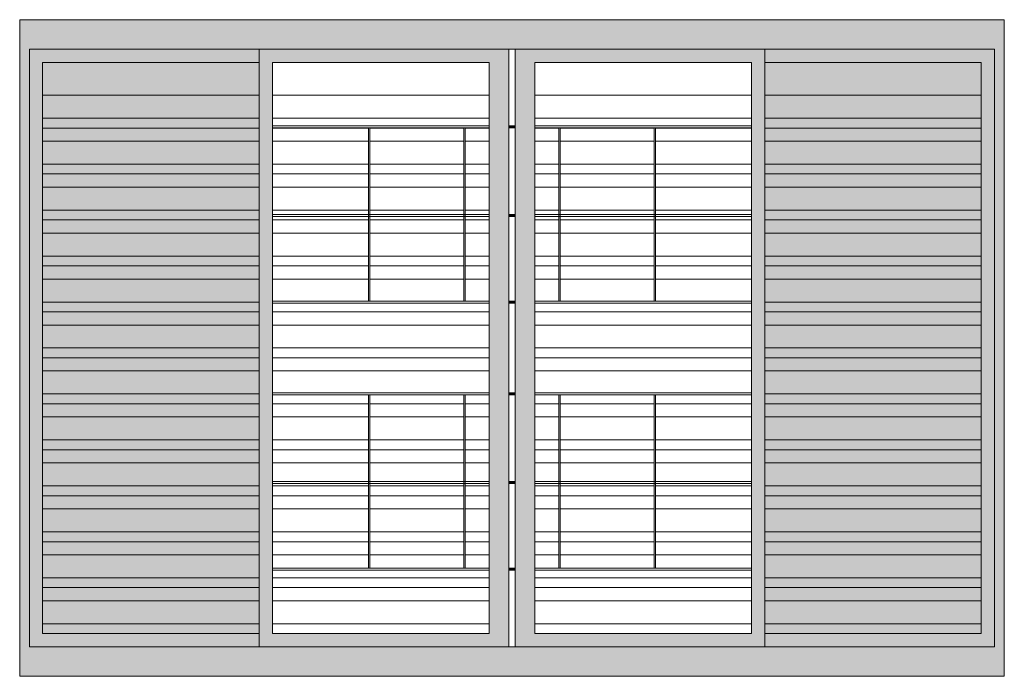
# Model space of a CAD drawing. Header units: metres. Extents: x -7.1 to 16.7, y -17.8 to 3.5.
# Tile 2 of 13: x -7.1 to -5.6, y 1.1 to 2.1. Entities that reach past the tile are written whole.
import ezdxf

# ---------------------------------------------------------------- set-up
doc = ezdxf.new("R2010")
doc.units = ezdxf.units.M
doc.layers.add('A-GLAZ', color=7, linetype='Continuous', lineweight=5)

# ---------------------------------------------------------------- blocks, each defined once
blk = doc.blocks.new('JANELA DE CORRE_67305-J1_40')
at = {"layer": 'A-GLAZ', "true_color": 0xfffffe}
h = blk.add_hatch(color=7, dxfattribs=at)
h.paths.add_polyline_path([(-5.5936, 1.1), (-5.5936, 2.1), (-7.0936, 2.1), (-7.0936, 1.1), (-6.3433, 1.1)])
h.paths.add_polyline_path([(-6.3433, 1.145), (-7.0786, 1.145), (-7.0786, 2.055), (-5.6086, 2.055), (-5.6086, 1.145), (-6.3086, 1.145)])
for points in [[(-6.729, 1.145), (-6.7286, 1.145), (-6.7286, 1.165), (-7.0586, 1.165), (-7.0586, 2.035), (-6.7286, 2.035), (-6.7286, 2.055), (-7.0786, 2.055), (-7.0786, 1.145), (-7.0586, 1.145)], [(-5.6086, 1.145), (-5.6086, 2.055), (-5.9586, 2.055), (-5.9586, 2.035), (-5.6286, 2.035), (-5.6286, 1.165), (-5.9586, 1.165), (-5.9586, 1.145), (-5.6286, 1.145)], [(-6.7986, 1.985), (-6.7286, 1.985), (-6.7286, 2.035), (-7.0586, 2.035), (-7.0586, 1.985)], [(-5.6319, 1.985), (-5.6286, 1.985), (-5.6286, 2.035), (-5.9586, 2.035), (-5.9586, 1.985), (-5.6786, 1.985)], [(-6.7286, 1.95), (-6.7286, 1.985), (-7.0586, 1.985), (-7.0586, 1.95), (-6.8103, 1.95)], [(-5.9586, 1.95), (-5.6286, 1.95), (-5.6286, 1.985), (-5.9586, 1.985)], [(-6.8153, 1.935), (-6.7286, 1.935), (-6.7286, 1.95), (-7.0586, 1.95), (-7.0586, 1.935)], [(-6.3433, 1.9355), (-6.3386, 1.9355), (-6.3386, 1.9385), (-6.3486, 1.9385), (-6.3486, 1.9355)], [(-5.9586, 1.935), (-5.6286, 1.935), (-5.6286, 1.95), (-5.9586, 1.95)], [(-6.8219, 1.915), (-6.7286, 1.915), (-6.7286, 1.935), (-7.0586, 1.935), (-7.0586, 1.915)], [(-5.7486, 1.915), (-5.6286, 1.915), (-5.6286, 1.935), (-5.9586, 1.935), (-5.9586, 1.915)], [(-7.0586, 1.88), (-6.7286, 1.88), (-6.7286, 1.915), (-7.0586, 1.915)], [(-5.7836, 1.88), (-5.6286, 1.88), (-5.6286, 1.915), (-5.9586, 1.915), (-5.9586, 1.88)], [(-6.8386, 1.865), (-6.7286, 1.865), (-6.7286, 1.88), (-7.0586, 1.88), (-7.0586, 1.865)], [(-5.9586, 1.865), (-5.6286, 1.865), (-5.6286, 1.88), (-5.9586, 1.88)], [(-6.8453, 1.845), (-6.7286, 1.845), (-6.7286, 1.865), (-7.0586, 1.865), (-7.0586, 1.845)], [(-5.8186, 1.845), (-5.6286, 1.845), (-5.6286, 1.865), (-5.9586, 1.865), (-5.9586, 1.845)], [(-7.0586, 1.81), (-6.7286, 1.81), (-6.7286, 1.845), (-7.0586, 1.845)], [(-5.6286, 1.81), (-5.6286, 1.845), (-5.9586, 1.845), (-5.9586, 1.81), (-5.6903, 1.81)], [(-6.7286, 1.795), (-6.7286, 1.81), (-7.0586, 1.81), (-7.0586, 1.795), (-6.8619, 1.795)], [(-6.3433, 1.8005), (-6.3386, 1.8005), (-6.3386, 1.8035), (-6.3486, 1.8035), (-6.3486, 1.8005)], [(-5.6953, 1.795), (-5.6286, 1.795), (-5.6286, 1.81), (-5.9586, 1.81), (-5.9586, 1.795), (-5.8686, 1.795)], [(-7.0586, 1.775), (-6.7286, 1.775), (-6.7286, 1.795), (-7.0586, 1.795)], [(-5.6286, 1.775), (-5.6286, 1.795), (-5.9586, 1.795), (-5.9586, 1.775), (-5.7019, 1.775)], [(-6.8803, 1.74), (-6.7286, 1.74), (-6.7286, 1.775), (-7.0586, 1.775), (-7.0586, 1.74)], [(-5.9236, 1.74), (-5.6286, 1.74), (-5.6286, 1.775), (-5.9586, 1.775), (-5.9586, 1.74)], [(-6.7286, 1.725), (-6.7286, 1.74), (-7.0586, 1.74), (-7.0586, 1.725), (-6.8853, 1.725)], [(-5.9586, 1.725), (-5.6286, 1.725), (-5.6286, 1.74), (-5.9586, 1.74)], [(-7.0586, 1.705), (-6.7286, 1.705), (-6.7286, 1.725), (-7.0586, 1.725)], [(-5.7253, 1.705), (-5.6286, 1.705), (-5.6286, 1.725), (-5.9586, 1.725), (-5.9586, 1.705)], [(-7.0586, 1.67), (-6.7286, 1.67), (-6.7286, 1.705), (-7.0586, 1.705)], [(-5.7369, 1.67), (-5.6286, 1.67), (-5.6286, 1.705), (-5.9586, 1.705), (-5.9586, 1.67)], [(-6.7286, 1.655), (-6.7286, 1.67), (-7.0586, 1.67), (-7.0586, 1.655), (-6.9086, 1.655)], [(-6.3433, 1.6685), (-6.3386, 1.6685), (-6.3386, 1.6715), (-6.3486, 1.6715), (-6.3486, 1.6685)], [(-5.6286, 1.655), (-5.6286, 1.67), (-5.9586, 1.67), (-5.9586, 1.655), (-5.7419, 1.655)], [(-7.0586, 1.635), (-6.7286, 1.635), (-6.7286, 1.655), (-7.0586, 1.655)], [(-5.6286, 1.635), (-5.6286, 1.655), (-5.9586, 1.655), (-5.9586, 1.635), (-5.7486, 1.635)], [(-7.0586, 1.6), (-6.7286, 1.6004), (-6.7286, 1.635), (-7.0586, 1.635), (-7.0586, 1.6004)], [(-5.9586, 1.6), (-5.6286, 1.6004), (-5.6286, 1.635), (-5.9586, 1.635), (-5.9586, 1.6004)], [(-6.9319, 1.585), (-6.7286, 1.585), (-6.7286, 1.6), (-7.0586, 1.6), (-7.0586, 1.585)], [(-5.6286, 1.585), (-5.6286, 1.6), (-5.9586, 1.6), (-5.9586, 1.585), (-5.7553, 1.585)], [(-6.9386, 1.565), (-6.7286, 1.565), (-6.7286, 1.585), (-7.0586, 1.585), (-7.0586, 1.565)], [(-5.9586, 1.565), (-5.6286, 1.565), (-5.6286, 1.585), (-5.9586, 1.585)], [(-6.9261, 1.53), (-6.7286, 1.53), (-6.7286, 1.565), (-7.0586, 1.565), (-7.0586, 1.53), (-6.9503, 1.53)], [(-5.9586, 1.53), (-5.6286, 1.53), (-5.6286, 1.565), (-5.9586, 1.565)], [(-6.3433, 1.5285), (-6.3386, 1.5285), (-6.3386, 1.5315), (-6.3486, 1.5315), (-6.3486, 1.5285)], [(-6.9553, 1.515), (-6.7286, 1.515), (-6.7286, 1.53), (-7.0586, 1.53), (-7.0586, 1.515)], [(-5.7319, 1.515), (-5.6286, 1.515), (-5.6286, 1.53), (-5.9586, 1.53), (-5.9586, 1.515), (-5.7886, 1.515)], [(-6.9619, 1.495), (-6.7286, 1.495), (-6.7286, 1.515), (-7.0586, 1.515), (-7.0586, 1.495)], [(-5.7253, 1.495), (-5.6286, 1.495), (-5.6286, 1.515), (-5.9586, 1.515), (-5.9586, 1.495), (-5.7953, 1.495)], [(-6.8211, 1.46), (-6.7286, 1.46), (-6.7286, 1.495), (-7.0586, 1.495), (-7.0586, 1.46), (-6.9736, 1.46)], [(-5.9586, 1.46), (-5.6286, 1.46), (-5.6286, 1.495), (-5.9586, 1.495)], [(-6.9786, 1.445), (-6.7286, 1.445), (-6.7286, 1.46), (-7.0586, 1.46), (-7.0586, 1.445)], [(-5.7086, 1.445), (-5.6286, 1.445), (-5.6286, 1.46), (-5.9586, 1.46), (-5.9586, 1.445), (-5.8119, 1.445)], [(-6.9853, 1.425), (-6.7286, 1.425), (-6.7286, 1.445), (-7.0586, 1.445), (-7.0586, 1.425)], [(-5.7019, 1.425), (-5.6286, 1.425), (-5.6286, 1.445), (-5.9586, 1.445), (-5.9586, 1.425), (-5.8186, 1.425)], [(-7.0586, 1.39), (-6.7286, 1.39), (-6.7286, 1.425), (-7.0586, 1.425)], [(-5.9586, 1.39), (-5.6286, 1.39), (-5.6286, 1.425), (-5.9586, 1.425)], [(-6.3386, 1.3935), (-6.3386, 1.3965), (-6.3486, 1.3965), (-6.3486, 1.3935), (-6.3433, 1.3935)], [(-6.7286, 1.375), (-6.7286, 1.39), (-7.0586, 1.39), (-7.0586, 1.375), (-7.0019, 1.375)], [(-5.6286, 1.375), (-5.6286, 1.39), (-5.9586, 1.39), (-5.9586, 1.375), (-5.6853, 1.375)], [(-7.0586, 1.355), (-6.7286, 1.355), (-6.7286, 1.375), (-7.0586, 1.375)], [(-5.9586, 1.355), (-5.6286, 1.355), (-5.6286, 1.375), (-5.9586, 1.375)], [(-7.0203, 1.32), (-6.7286, 1.32), (-6.7286, 1.355), (-7.0586, 1.355), (-7.0586, 1.32)], [(-5.9586, 1.32), (-5.6286, 1.32), (-5.6286, 1.355), (-5.9586, 1.355)], [(-6.7286, 1.305), (-6.7286, 1.32), (-7.0586, 1.32), (-7.0586, 1.305), (-7.0253, 1.305)], [(-5.6619, 1.305), (-5.6286, 1.305), (-5.6286, 1.32), (-5.9586, 1.32), (-5.9586, 1.305), (-5.8586, 1.305)], [(-7.0586, 1.285), (-6.7286, 1.285), (-6.7286, 1.305), (-7.0586, 1.305)], [(-5.6553, 1.285), (-5.6286, 1.285), (-5.6286, 1.305), (-5.9586, 1.305), (-5.9586, 1.285), (-5.8653, 1.285)], [(-7.0586, 1.25), (-6.7286, 1.25), (-6.7286, 1.285), (-7.0586, 1.285)], [(-5.9586, 1.25), (-5.6286, 1.25), (-5.6286, 1.285), (-5.9586, 1.285)], [(-6.3433, 1.2615), (-6.3386, 1.2615), (-6.3386, 1.2645), (-6.3486, 1.2645), (-6.3486, 1.2615)], [(-6.7286, 1.235), (-6.7286, 1.25), (-7.0586, 1.25), (-7.0586, 1.235), (-7.0486, 1.235)], [(-5.6386, 1.235), (-5.6286, 1.235), (-5.6286, 1.25), (-5.9586, 1.25), (-5.9586, 1.235), (-5.8819, 1.235)], [(-7.0586, 1.215), (-6.7286, 1.215), (-6.7286, 1.235), (-7.0586, 1.235)], [(-5.9086, 1.215), (-5.6286, 1.215), (-5.6286, 1.235), (-5.9586, 1.235), (-5.9586, 1.215)], [(-6.7286, 1.18), (-6.7286, 1.215), (-7.0586, 1.215), (-7.0586, 1.18)], [(-5.9003, 1.18), (-5.6286, 1.18), (-5.6286, 1.215), (-5.9586, 1.215), (-5.9586, 1.18), (-5.9436, 1.18)], [(-7.0586, 1.165), (-6.7286, 1.165), (-6.7286, 1.18), (-7.0586, 1.18)], [(-5.6286, 1.165), (-5.6286, 1.18), (-5.9586, 1.18), (-5.9586, 1.165), (-5.9053, 1.165)]]:
    blk.add_hatch(color=7, dxfattribs=at).paths.add_polyline_path(points)
h = blk.add_hatch(color=7, dxfattribs=at)
h.paths.add_polyline_path([(-6.7286, 1.145), (-6.3486, 1.145), (-6.3486, 2.055), (-6.7286, 2.055), (-6.7286, 1.6004)])
h.paths.add_polyline_path([(-6.3786, 1.165), (-6.7086, 1.165), (-6.7086, 2.035), (-6.3786, 2.035), (-6.3786, 1.6004)])
h = blk.add_hatch(color=7, dxfattribs=at)
h.paths.add_polyline_path([(-6.3386, 1.145), (-5.9586, 1.145), (-5.9586, 2.055), (-6.3386, 2.055), (-6.3386, 1.6004)])
h.paths.add_polyline_path([(-6.3086, 1.165), (-6.3086, 2.035), (-5.9786, 2.035), (-5.9786, 1.165)])
at = {"layer": 'A-GLAZ'}
for p, q in [((-5.5936, 2.1), (-7.0936, 2.1)), ((-7.0936, 2.1), (-7.0936, 1.1)), ((-5.5936, 1.1), (-5.5936, 2.1)), ((-7.0786, 1.145), (-7.0786, 2.055)), ((-7.0786, 2.055), (-5.6086, 2.055)), ((-6.7286, 2.055), (-6.7286, 1.145)), ((-6.3486, 1.145), (-6.3486, 2.055)), ((-6.3386, 2.055), (-6.3386, 1.145)), ((-5.9586, 1.145), (-5.9586, 2.055)), ((-5.6086, 2.055), (-5.6086, 1.145)), ((-7.0586, 2.035), (-6.7286, 2.035)), ((-7.0586, 1.165), (-7.0586, 2.035)), ((-6.7086, 1.165), (-6.7086, 2.035)), ((-6.7086, 2.035), (-6.3786, 2.035)), ((-6.3786, 2.035), (-6.3786, 1.165)), ((-6.3086, 2.035), (-5.9786, 2.035)), ((-6.3086, 1.165), (-6.3086, 2.035)), ((-5.9786, 2.035), (-5.9786, 1.165)), ((-5.9586, 2.035), (-5.6286, 2.035)), ((-5.6286, 2.035), (-5.6286, 1.165)), ((-7.0586, 1.985), (-6.7286, 1.985)), ((-5.9586, 1.985), (-5.6286, 1.985)), ((-7.0586, 1.95), (-6.7286, 1.95)), ((-6.3486, 1.9385), (-6.3386, 1.9385)), ((-6.3486, 1.9355), (-6.3386, 1.9355)), ((-5.9586, 1.95), (-5.6286, 1.95)), ((-7.0586, 1.935), (-6.7286, 1.935)), ((-5.9586, 1.935), (-5.6286, 1.935)), ((-7.0586, 1.915), (-6.7286, 1.915)), ((-5.9586, 1.915), (-5.6286, 1.915)), ((-7.0586, 1.88), (-6.7286, 1.88)), ((-5.9586, 1.88), (-5.6286, 1.88)), ((-7.0586, 1.865), (-6.7286, 1.865)), ((-5.9586, 1.865), (-5.6286, 1.865)), ((-7.0586, 1.845), (-6.7286, 1.845)), ((-5.9586, 1.845), (-5.6286, 1.845)), ((-7.0586, 1.81), (-6.7286, 1.81)), ((-6.3486, 1.8035), (-6.3386, 1.8035)), ((-6.3486, 1.8005), (-6.3386, 1.8005)), ((-5.9586, 1.81), (-5.6286, 1.81)), ((-7.0586, 1.795), (-6.7286, 1.795)), ((-5.9586, 1.795), (-5.6286, 1.795)), ((-7.0586, 1.775), (-6.7286, 1.775)), ((-5.9586, 1.775), (-5.6286, 1.775)), ((-7.0586, 1.74), (-6.7286, 1.74)), ((-5.9586, 1.74), (-5.6286, 1.74)), ((-7.0586, 1.725), (-6.7286, 1.725)), ((-5.9586, 1.725), (-5.6286, 1.725)), ((-7.0586, 1.705), (-6.7286, 1.705)), ((-5.9586, 1.705), (-5.6286, 1.705)), ((-7.0586, 1.67), (-6.7286, 1.67)), ((-6.3486, 1.6715), (-6.3386, 1.6715)), ((-6.3486, 1.6685), (-6.3386, 1.6685)), ((-5.9586, 1.67), (-5.6286, 1.67)), ((-7.0586, 1.655), (-6.7286, 1.655)), ((-5.9586, 1.655), (-5.6286, 1.655)), ((-7.0586, 1.635), (-6.7286, 1.635)), ((-5.9586, 1.635), (-5.6286, 1.635)), ((-7.0586, 1.6), (-6.7286, 1.6)), ((-5.9586, 1.6), (-5.6286, 1.6)), ((-7.0586, 1.585), (-6.7286, 1.585)), ((-5.9586, 1.585), (-5.6286, 1.585)), ((-7.0586, 1.565), (-6.7286, 1.565)), ((-5.9586, 1.565), (-5.6286, 1.565)), ((-6.3486, 1.5315), (-6.3386, 1.5315)), ((-7.0586, 1.53), (-6.7286, 1.53)), ((-6.3486, 1.5285), (-6.3386, 1.5285)), ((-5.9586, 1.53), (-5.6286, 1.53)), ((-7.0586, 1.515), (-6.7286, 1.515)), ((-5.9586, 1.515), (-5.6286, 1.515)), ((-7.0586, 1.495), (-6.7286, 1.495)), ((-5.9586, 1.495), (-5.6286, 1.495)), ((-7.0586, 1.46), (-6.7286, 1.46)), ((-5.9586, 1.46), (-5.6286, 1.46)), ((-7.0586, 1.445), (-6.7286, 1.445)), ((-5.9586, 1.445), (-5.6286, 1.445)), ((-7.0586, 1.425), (-6.7286, 1.425)), ((-5.9586, 1.425), (-5.6286, 1.425)), ((-6.3486, 1.3965), (-6.3386, 1.3965)), ((-7.0586, 1.39), (-6.7286, 1.39)), ((-6.3486, 1.3935), (-6.3386, 1.3935)), ((-5.9586, 1.39), (-5.6286, 1.39)), ((-7.0586, 1.375), (-6.7286, 1.375)), ((-5.9586, 1.375), (-5.6286, 1.375)), ((-7.0586, 1.355), (-6.7286, 1.355)), ((-5.9586, 1.355), (-5.6286, 1.355)), ((-7.0586, 1.32), (-6.7286, 1.32)), ((-5.9586, 1.32), (-5.6286, 1.32)), ((-7.0586, 1.305), (-6.7286, 1.305)), ((-5.9586, 1.305), (-5.6286, 1.305)), ((-7.0586, 1.285), (-6.7286, 1.285)), ((-5.9586, 1.285), (-5.6286, 1.285)), ((-6.3486, 1.2645), (-6.3386, 1.2645)), ((-6.3486, 1.2615), (-6.3386, 1.2615)), ((-7.0586, 1.25), (-6.7286, 1.25)), ((-5.9586, 1.25), (-5.6286, 1.25)), ((-7.0586, 1.235), (-6.7286, 1.235)), ((-5.9586, 1.235), (-5.6286, 1.235)), ((-7.0586, 1.215), (-6.7286, 1.215)), ((-5.9586, 1.215), (-5.6286, 1.215)), ((-6.7286, 1.18), (-7.0586, 1.18)), ((-5.6286, 1.18), (-5.9586, 1.18)), ((-6.7286, 1.165), (-7.0586, 1.165)), ((-6.3786, 1.165), (-6.7086, 1.165)), ((-5.9786, 1.165), (-6.3086, 1.165)), ((-5.6286, 1.165), (-5.9586, 1.165)), ((-5.6086, 1.145), (-7.0786, 1.145)), ((-7.0936, 1.1), (-5.5936, 1.1))]:
    blk.add_line(p, q, dxfattribs=at)
at = {"layer": 'A-GLAZ', "color": 253, "true_color": 0x99aeae}
for p, q in [((-6.7086, 1.985), (-6.7086, 2.035)), ((-5.9786, 2.035), (-5.9786, 1.985)), ((-6.7086, 1.95), (-6.7086, 1.985)), ((-5.9786, 1.985), (-5.9786, 1.95)), ((-6.7086, 1.9385), (-6.7086, 1.95)), ((-5.9786, 1.95), (-5.9786, 1.9385)), ((-6.7086, 1.915), (-6.7086, 1.935)), ((-5.9786, 1.935), (-5.9786, 1.915)), ((-6.7086, 1.88), (-6.7086, 1.915)), ((-5.9786, 1.915), (-5.9786, 1.88)), ((-6.7086, 1.865), (-6.7086, 1.88)), ((-5.9786, 1.88), (-5.9786, 1.865)), ((-6.7086, 1.845), (-6.7086, 1.865)), ((-5.9786, 1.865), (-5.9786, 1.845)), ((-6.7086, 1.81), (-6.7086, 1.845)), ((-5.9786, 1.845), (-5.9786, 1.81)), ((-6.7086, 1.8035), (-6.7086, 1.81)), ((-6.7086, 1.795), (-6.7086, 1.8005)), ((-5.9786, 1.81), (-5.9786, 1.8035)), ((-5.9786, 1.8005), (-5.9786, 1.795)), ((-6.7086, 1.775), (-6.7086, 1.795)), ((-5.9786, 1.795), (-5.9786, 1.775)), ((-6.7086, 1.74), (-6.7086, 1.775)), ((-5.9786, 1.775), (-5.9786, 1.74)), ((-6.7086, 1.725), (-6.7086, 1.74)), ((-5.9786, 1.74), (-5.9786, 1.725)), ((-6.7086, 1.705), (-6.7086, 1.725)), ((-5.9786, 1.725), (-5.9786, 1.705)), ((-6.7086, 1.6715), (-6.7086, 1.705)), ((-5.9786, 1.705), (-5.9786, 1.6715)), ((-6.7086, 1.655), (-6.7086, 1.6685)), ((-5.9786, 1.6685), (-5.9786, 1.655)), ((-6.7086, 1.635), (-6.7086, 1.655)), ((-5.9786, 1.655), (-5.9786, 1.635)), ((-6.7086, 1.6004), (-6.7086, 1.635)), ((-5.9786, 1.635), (-5.9786, 1.6004)), ((-6.7086, 1.585), (-6.7086, 1.6)), ((-5.9786, 1.6), (-5.9786, 1.585)), ((-6.7086, 1.565), (-6.7086, 1.585)), ((-5.9786, 1.585), (-5.9786, 1.565)), ((-6.7086, 1.5315), (-6.7086, 1.565)), ((-5.9786, 1.565), (-5.9786, 1.5315)), ((-6.7086, 1.515), (-6.7086, 1.5285)), ((-5.9786, 1.5285), (-5.9786, 1.515)), ((-6.7086, 1.495), (-6.7086, 1.515)), ((-5.9786, 1.515), (-5.9786, 1.495)), ((-6.7086, 1.46), (-6.7086, 1.495)), ((-5.9786, 1.495), (-5.9786, 1.46)), ((-6.7086, 1.445), (-6.7086, 1.46)), ((-5.9786, 1.46), (-5.9786, 1.445)), ((-6.7086, 1.425), (-6.7086, 1.445)), ((-5.9786, 1.445), (-5.9786, 1.425)), ((-6.7086, 1.3965), (-6.7086, 1.425)), ((-5.9786, 1.425), (-5.9786, 1.3965)), ((-6.7086, 1.39), (-6.7086, 1.3935)), ((-6.7086, 1.375), (-6.7086, 1.39)), ((-5.9786, 1.3935), (-5.9786, 1.39)), ((-5.9786, 1.39), (-5.9786, 1.375)), ((-6.7086, 1.355), (-6.7086, 1.375)), ((-5.9786, 1.375), (-5.9786, 1.355)), ((-6.7086, 1.32), (-6.7086, 1.355)), ((-5.9786, 1.355), (-5.9786, 1.32)), ((-6.7086, 1.305), (-6.7086, 1.32)), ((-5.9786, 1.32), (-5.9786, 1.305)), ((-6.7086, 1.285), (-6.7086, 1.305)), ((-5.9786, 1.305), (-5.9786, 1.285)), ((-6.7086, 1.2645), (-6.7086, 1.285)), ((-5.9786, 1.285), (-5.9786, 1.2645)), ((-6.7086, 1.25), (-6.7086, 1.2615)), ((-5.9786, 1.2615), (-5.9786, 1.25)), ((-6.7086, 1.235), (-6.7086, 1.25)), ((-5.9786, 1.25), (-5.9786, 1.235)), ((-6.7086, 1.215), (-6.7086, 1.235)), ((-5.9786, 1.235), (-5.9786, 1.215)), ((-6.7086, 1.18), (-6.7086, 1.215)), ((-5.9786, 1.215), (-5.9786, 1.18)), ((-6.7086, 1.165), (-6.7086, 1.18)), ((-5.9786, 1.18), (-5.9786, 1.165))]:
    blk.add_line(p, q, dxfattribs=at)
at = {"layer": 'A-GLAZ', "color": 251, "true_color": 0x626f6f}
for p, q in [((-6.3786, 2.035), (-6.7086, 2.035)), ((-6.7086, 2.035), (-6.7086, 1.165)), ((-6.3786, 2.035), (-6.7086, 2.035)), ((-6.7086, 2.035), (-6.7086, 1.165)), ((-6.7086, 2.035), (-6.3786, 2.035)), ((-6.7086, 1.165), (-6.7086, 2.035)), ((-6.3786, 1.165), (-6.3786, 2.035)), ((-6.3786, 1.165), (-6.3786, 2.035)), ((-6.3786, 2.035), (-6.3786, 1.9385)), ((-5.9786, 2.035), (-6.3086, 2.035)), ((-6.3086, 2.035), (-6.3086, 1.165)), ((-6.3086, 2.035), (-6.3086, 1.165)), ((-5.9786, 2.035), (-6.3086, 2.035)), ((-6.3086, 2.035), (-5.9786, 2.035)), ((-6.3086, 1.9385), (-6.3086, 2.035)), ((-5.9786, 1.165), (-5.9786, 2.035)), ((-5.9786, 1.165), (-5.9786, 2.035)), ((-5.9786, 2.035), (-5.9786, 1.165)), ((-6.3786, 1.9355), (-6.3786, 1.8035)), ((-6.3086, 1.8035), (-6.3086, 1.9355)), ((-6.3786, 1.8005), (-6.3786, 1.6715)), ((-6.3086, 1.6715), (-6.3086, 1.8005)), ((-6.3786, 1.6685), (-6.3786, 1.5315)), ((-6.3086, 1.5315), (-6.3086, 1.6685)), ((-6.3786, 1.5285), (-6.3786, 1.3965)), ((-6.3086, 1.3965), (-6.3086, 1.5285)), ((-6.3786, 1.3935), (-6.3786, 1.2645)), ((-6.3086, 1.2645), (-6.3086, 1.3935)), ((-6.3786, 1.2615), (-6.3786, 1.165)), ((-6.3086, 1.165), (-6.3086, 1.2615)), ((-6.7086, 1.165), (-6.3786, 1.165)), ((-6.7086, 1.165), (-6.3786, 1.165)), ((-6.3786, 1.165), (-6.7086, 1.165)), ((-6.3086, 1.165), (-5.9786, 1.165)), ((-6.3086, 1.165), (-5.9786, 1.165)), ((-5.9786, 1.165), (-6.3086, 1.165))]:
    blk.add_line(p, q, dxfattribs=at)
at = {"layer": 'A-GLAZ', "color": 252, "true_color": 0x819393}
for p, q in [((-6.7086, 1.9385), (-6.7086, 2.035)), ((-6.7086, 2.035), (-6.7086, 1.9385)), ((-6.3786, 2.035), (-6.3786, 1.985)), ((-6.3086, 1.985), (-6.3086, 2.035)), ((-5.9786, 2.035), (-5.9786, 1.9385)), ((-5.9786, 1.9385), (-5.9786, 2.035)), ((-6.3786, 1.985), (-6.3786, 1.95)), ((-6.3086, 1.95), (-6.3086, 1.985)), ((-6.7086, 1.9355), (-6.7086, 1.9385)), ((-6.7086, 1.8035), (-6.7086, 1.9355)), ((-6.7086, 1.9355), (-6.7086, 1.8035)), ((-6.3786, 1.95), (-6.3786, 1.9385)), ((-6.3086, 1.9385), (-6.3086, 1.95)), ((-5.9786, 1.9385), (-5.9786, 1.9355)), ((-5.9786, 1.9355), (-5.9786, 1.8035)), ((-5.9786, 1.8035), (-5.9786, 1.9355)), ((-6.3786, 1.935), (-6.3786, 1.915)), ((-6.3086, 1.915), (-6.3086, 1.935)), ((-6.3786, 1.915), (-6.3786, 1.88)), ((-6.3086, 1.88), (-6.3086, 1.915)), ((-6.3786, 1.88), (-6.3786, 1.865)), ((-6.3086, 1.865), (-6.3086, 1.88)), ((-6.3786, 1.865), (-6.3786, 1.845)), ((-6.3086, 1.845), (-6.3086, 1.865)), ((-6.3786, 1.845), (-6.3786, 1.81)), ((-6.3086, 1.81), (-6.3086, 1.845)), ((-6.7086, 1.8005), (-6.7086, 1.8035)), ((-6.7086, 1.6715), (-6.7086, 1.8005)), ((-6.7086, 1.8005), (-6.7086, 1.6715)), ((-6.3786, 1.81), (-6.3786, 1.8035)), ((-6.3786, 1.8005), (-6.3786, 1.795)), ((-6.3086, 1.8035), (-6.3086, 1.81)), ((-6.3086, 1.795), (-6.3086, 1.8005)), ((-5.9786, 1.8035), (-5.9786, 1.8005)), ((-5.9786, 1.8005), (-5.9786, 1.6715)), ((-5.9786, 1.6715), (-5.9786, 1.8005)), ((-6.3786, 1.795), (-6.3786, 1.775)), ((-6.3086, 1.775), (-6.3086, 1.795)), ((-6.3786, 1.775), (-6.3786, 1.74)), ((-6.3086, 1.74), (-6.3086, 1.775)), ((-6.3786, 1.74), (-6.3786, 1.725)), ((-6.3086, 1.725), (-6.3086, 1.74)), ((-6.3786, 1.725), (-6.3786, 1.705)), ((-6.3086, 1.705), (-6.3086, 1.725)), ((-6.3786, 1.705), (-6.3786, 1.6715)), ((-6.3086, 1.6715), (-6.3086, 1.705)), ((-6.7086, 1.6685), (-6.7086, 1.6715)), ((-6.7086, 1.5315), (-6.7086, 1.6685)), ((-6.7086, 1.6685), (-6.7086, 1.5315)), ((-6.3786, 1.6685), (-6.3786, 1.655)), ((-6.3086, 1.655), (-6.3086, 1.6685)), ((-5.9786, 1.6715), (-5.9786, 1.6685)), ((-5.9786, 1.6685), (-5.9786, 1.5315)), ((-5.9786, 1.5315), (-5.9786, 1.6685)), ((-6.3786, 1.655), (-6.3786, 1.635)), ((-6.3086, 1.635), (-6.3086, 1.655)), ((-6.3786, 1.635), (-6.3786, 1.6004)), ((-6.3086, 1.6004), (-6.3086, 1.635)), ((-6.3786, 1.6), (-6.3786, 1.585)), ((-6.3086, 1.585), (-6.3086, 1.6)), ((-6.3786, 1.585), (-6.3786, 1.565)), ((-6.3086, 1.565), (-6.3086, 1.585)), ((-6.3786, 1.565), (-6.3786, 1.5315)), ((-6.3086, 1.5315), (-6.3086, 1.565)), ((-6.7086, 1.5285), (-6.7086, 1.5315)), ((-5.9786, 1.5315), (-5.9786, 1.5285)), ((-6.7086, 1.3965), (-6.7086, 1.5285)), ((-6.7086, 1.5285), (-6.7086, 1.3965)), ((-6.3786, 1.5285), (-6.3786, 1.515)), ((-6.3086, 1.515), (-6.3086, 1.5285)), ((-5.9786, 1.5285), (-5.9786, 1.3965)), ((-5.9786, 1.3965), (-5.9786, 1.5285)), ((-6.3786, 1.515), (-6.3786, 1.495)), ((-6.3086, 1.495), (-6.3086, 1.515)), ((-6.3786, 1.495), (-6.3786, 1.46)), ((-6.3086, 1.46), (-6.3086, 1.495)), ((-6.3786, 1.46), (-6.3786, 1.445)), ((-6.3086, 1.445), (-6.3086, 1.46)), ((-6.3786, 1.445), (-6.3786, 1.425)), ((-6.3086, 1.425), (-6.3086, 1.445)), ((-6.3786, 1.425), (-6.3786, 1.3965)), ((-6.3086, 1.3965), (-6.3086, 1.425)), ((-6.7086, 1.3935), (-6.7086, 1.3965)), ((-5.9786, 1.3965), (-5.9786, 1.3935)), ((-6.7086, 1.2645), (-6.7086, 1.3935)), ((-6.7086, 1.3935), (-6.7086, 1.2645)), ((-6.3786, 1.3935), (-6.3786, 1.39)), ((-6.3786, 1.39), (-6.3786, 1.375)), ((-6.3086, 1.39), (-6.3086, 1.3935)), ((-6.3086, 1.375), (-6.3086, 1.39)), ((-5.9786, 1.3935), (-5.9786, 1.2645)), ((-5.9786, 1.2645), (-5.9786, 1.3935)), ((-6.3786, 1.375), (-6.3786, 1.355)), ((-6.3086, 1.355), (-6.3086, 1.375)), ((-6.3786, 1.355), (-6.3786, 1.32)), ((-6.3086, 1.32), (-6.3086, 1.355)), ((-6.3786, 1.32), (-6.3786, 1.305)), ((-6.3086, 1.305), (-6.3086, 1.32)), ((-6.3786, 1.305), (-6.3786, 1.285)), ((-6.3086, 1.285), (-6.3086, 1.305)), ((-6.3786, 1.285), (-6.3786, 1.2645)), ((-6.3086, 1.2645), (-6.3086, 1.285)), ((-6.7086, 1.2615), (-6.7086, 1.2645)), ((-6.7086, 1.165), (-6.7086, 1.2615)), ((-6.7086, 1.2615), (-6.7086, 1.165)), ((-6.3786, 1.2615), (-6.3786, 1.25)), ((-6.3086, 1.25), (-6.3086, 1.2615)), ((-5.9786, 1.2645), (-5.9786, 1.2615)), ((-5.9786, 1.2615), (-5.9786, 1.165)), ((-5.9786, 1.165), (-5.9786, 1.2615)), ((-6.3786, 1.25), (-6.3786, 1.235)), ((-6.3086, 1.235), (-6.3086, 1.25)), ((-6.3786, 1.235), (-6.3786, 1.215)), ((-6.3086, 1.215), (-6.3086, 1.235)), ((-6.3786, 1.215), (-6.3786, 1.18)), ((-6.3086, 1.18), (-6.3086, 1.215)), ((-6.3786, 1.18), (-6.3786, 1.165)), ((-6.3086, 1.165), (-6.3086, 1.18)), ((-6.7086, 1.165), (-6.3786, 1.165)), ((-6.3086, 1.165), (-5.9786, 1.165))]:
    blk.add_line(p, q, dxfattribs=at)
at = {"layer": 'A-GLAZ', "color": 250, "true_color": 0x384040}
for p, q in [((-6.7086, 1.985), (-6.3786, 1.985)), ((-6.3086, 1.985), (-5.9786, 1.985)), ((-6.7086, 1.95), (-6.3786, 1.95)), ((-6.7086, 1.9385), (-6.3786, 1.9385)), ((-6.7086, 1.9355), (-6.3786, 1.9355)), ((-6.5621, 1.6715), (-6.5621, 1.9355)), ((-6.5621, 1.9355), (-6.5601, 1.9355)), ((-6.5601, 1.9355), (-6.5601, 1.6715)), ((-6.4171, 1.6715), (-6.4171, 1.9355)), ((-6.4171, 1.9355), (-6.4151, 1.9355)), ((-6.4151, 1.9355), (-6.4151, 1.6715)), ((-6.3086, 1.95), (-5.9786, 1.95)), ((-6.3086, 1.9385), (-5.9786, 1.9385)), ((-6.3086, 1.9355), (-5.9786, 1.9355)), ((-6.2721, 1.6715), (-6.2721, 1.9355)), ((-6.2721, 1.9355), (-6.2701, 1.9355)), ((-6.2701, 1.9355), (-6.2701, 1.6715)), ((-6.1271, 1.6715), (-6.1271, 1.9355)), ((-6.1271, 1.9355), (-6.1251, 1.9355)), ((-6.1251, 1.9355), (-6.1251, 1.6715)), ((-6.7086, 1.935), (-6.5621, 1.935)), ((-6.5601, 1.935), (-6.4171, 1.935)), ((-6.4151, 1.935), (-6.3786, 1.935)), ((-6.3086, 1.935), (-6.2721, 1.935)), ((-6.2701, 1.935), (-6.1271, 1.935)), ((-6.1251, 1.935), (-5.9786, 1.935)), ((-6.7086, 1.915), (-6.5621, 1.915)), ((-6.5601, 1.915), (-6.4171, 1.915)), ((-6.4151, 1.915), (-6.3786, 1.915)), ((-6.3086, 1.915), (-6.2721, 1.915)), ((-6.2701, 1.915), (-6.1271, 1.915)), ((-6.1251, 1.915), (-5.9786, 1.915)), ((-6.7086, 1.88), (-6.5621, 1.88)), ((-6.5601, 1.88), (-6.4171, 1.88)), ((-6.4151, 1.88), (-6.3786, 1.88)), ((-6.3086, 1.88), (-6.2721, 1.88)), ((-6.2701, 1.88), (-6.1271, 1.88)), ((-6.1251, 1.88), (-5.9786, 1.88)), ((-6.7086, 1.865), (-6.5621, 1.865)), ((-6.5601, 1.865), (-6.4171, 1.865)), ((-6.4151, 1.865), (-6.3786, 1.865)), ((-6.3086, 1.865), (-6.2721, 1.865)), ((-6.2701, 1.865), (-6.1271, 1.865)), ((-6.1251, 1.865), (-5.9786, 1.865)), ((-6.7086, 1.845), (-6.5621, 1.845)), ((-6.5601, 1.845), (-6.4171, 1.845)), ((-6.4151, 1.845), (-6.3786, 1.845)), ((-6.3086, 1.845), (-6.2721, 1.845)), ((-6.2701, 1.845), (-6.1271, 1.845)), ((-6.1251, 1.845), (-5.9786, 1.845)), ((-6.7086, 1.81), (-6.5621, 1.81)), ((-6.7086, 1.8035), (-6.3786, 1.8035)), ((-6.7086, 1.8005), (-6.3786, 1.8005)), ((-6.5601, 1.81), (-6.4171, 1.81)), ((-6.4151, 1.81), (-6.3786, 1.81)), ((-6.3086, 1.81), (-6.2721, 1.81)), ((-6.3086, 1.8035), (-5.9786, 1.8035)), ((-6.3086, 1.8005), (-5.9786, 1.8005)), ((-6.2701, 1.81), (-6.1271, 1.81)), ((-6.1251, 1.81), (-5.9786, 1.81)), ((-6.7086, 1.795), (-6.5621, 1.795)), ((-6.5601, 1.795), (-6.4171, 1.795)), ((-6.4151, 1.795), (-6.3786, 1.795)), ((-6.3086, 1.795), (-6.2721, 1.795)), ((-6.2701, 1.795), (-6.1271, 1.795)), ((-6.1251, 1.795), (-5.9786, 1.795)), ((-6.7086, 1.775), (-6.5621, 1.775)), ((-6.5601, 1.775), (-6.4171, 1.775)), ((-6.4151, 1.775), (-6.3786, 1.775)), ((-6.3086, 1.775), (-6.2721, 1.775)), ((-6.2701, 1.775), (-6.1271, 1.775)), ((-6.1251, 1.775), (-5.9786, 1.775)), ((-6.7086, 1.74), (-6.5621, 1.74)), ((-6.5601, 1.74), (-6.4171, 1.74)), ((-6.4151, 1.74), (-6.3786, 1.74)), ((-6.3086, 1.74), (-6.2721, 1.74)), ((-6.2701, 1.74), (-6.1271, 1.74)), ((-6.1251, 1.74), (-5.9786, 1.74)), ((-6.7086, 1.725), (-6.5621, 1.725)), ((-6.5601, 1.725), (-6.4171, 1.725)), ((-6.4151, 1.725), (-6.3786, 1.725)), ((-6.3086, 1.725), (-6.2721, 1.725)), ((-6.2701, 1.725), (-6.1271, 1.725)), ((-6.1251, 1.725), (-5.9786, 1.725)), ((-6.7086, 1.705), (-6.5621, 1.705)), ((-6.5601, 1.705), (-6.4171, 1.705)), ((-6.4151, 1.705), (-6.3786, 1.705)), ((-6.3086, 1.705), (-6.2721, 1.705)), ((-6.2701, 1.705), (-6.1271, 1.705)), ((-6.1251, 1.705), (-5.9786, 1.705)), ((-6.7086, 1.6715), (-6.3786, 1.6715)), ((-6.7086, 1.6685), (-6.3786, 1.6685)), ((-6.5621, 1.6715), (-6.5601, 1.6715)), ((-6.4171, 1.6715), (-6.4151, 1.6715)), ((-6.3086, 1.6715), (-5.9786, 1.6715)), ((-6.3086, 1.6685), (-5.9786, 1.6685)), ((-6.2721, 1.6715), (-6.2701, 1.6715)), ((-6.1271, 1.6715), (-6.1251, 1.6715)), ((-6.7086, 1.655), (-6.3786, 1.655)), ((-6.3086, 1.655), (-5.9786, 1.655)), ((-6.7086, 1.635), (-6.3786, 1.635)), ((-6.3086, 1.635), (-5.9786, 1.635)), ((-6.7086, 1.6), (-6.3786, 1.6)), ((-6.3086, 1.6), (-5.9786, 1.6)), ((-6.7086, 1.585), (-6.3786, 1.585)), ((-6.3086, 1.585), (-5.9786, 1.585)), ((-6.7086, 1.565), (-6.3786, 1.565)), ((-6.3086, 1.565), (-5.9786, 1.565)), ((-6.7086, 1.5315), (-6.3786, 1.5315)), ((-6.3086, 1.5315), (-5.9786, 1.5315)), ((-6.7086, 1.5285), (-6.3786, 1.5285)), ((-6.5621, 1.2645), (-6.5621, 1.5285)), ((-6.5621, 1.5285), (-6.5601, 1.5285)), ((-6.5601, 1.5285), (-6.5601, 1.2645)), ((-6.4171, 1.2645), (-6.4171, 1.5285)), ((-6.4171, 1.5285), (-6.4151, 1.5285)), ((-6.4151, 1.5285), (-6.4151, 1.2645)), ((-6.3086, 1.5285), (-5.9786, 1.5285)), ((-6.2721, 1.2645), (-6.2721, 1.5285)), ((-6.2721, 1.5285), (-6.2701, 1.5285)), ((-6.2701, 1.5285), (-6.2701, 1.2645)), ((-6.1271, 1.2645), (-6.1271, 1.5285)), ((-6.1271, 1.5285), (-6.1251, 1.5285)), ((-6.1251, 1.5285), (-6.1251, 1.2645)), ((-6.7086, 1.515), (-6.5621, 1.515)), ((-6.5601, 1.515), (-6.4171, 1.515)), ((-6.4151, 1.515), (-6.3786, 1.515)), ((-6.3086, 1.515), (-6.2721, 1.515)), ((-6.2701, 1.515), (-6.1271, 1.515)), ((-6.1251, 1.515), (-5.9786, 1.515)), ((-6.7086, 1.495), (-6.5621, 1.495)), ((-6.5601, 1.495), (-6.4171, 1.495)), ((-6.4151, 1.495), (-6.3786, 1.495)), ((-6.3086, 1.495), (-6.2721, 1.495)), ((-6.2701, 1.495), (-6.1271, 1.495)), ((-6.1251, 1.495), (-5.9786, 1.495)), ((-6.7086, 1.46), (-6.5621, 1.46)), ((-6.5601, 1.46), (-6.4171, 1.46)), ((-6.4151, 1.46), (-6.3786, 1.46)), ((-6.3086, 1.46), (-6.2721, 1.46)), ((-6.2701, 1.46), (-6.1271, 1.46)), ((-6.1251, 1.46), (-5.9786, 1.46)), ((-6.7086, 1.445), (-6.5621, 1.445)), ((-6.5601, 1.445), (-6.4171, 1.445)), ((-6.4151, 1.445), (-6.3786, 1.445)), ((-6.3086, 1.445), (-6.2721, 1.445)), ((-6.2701, 1.445), (-6.1271, 1.445)), ((-6.1251, 1.445), (-5.9786, 1.445)), ((-6.7086, 1.425), (-6.5621, 1.425)), ((-6.5601, 1.425), (-6.4171, 1.425)), ((-6.4151, 1.425), (-6.3786, 1.425)), ((-6.3086, 1.425), (-6.2721, 1.425)), ((-6.2701, 1.425), (-6.1271, 1.425)), ((-6.1251, 1.425), (-5.9786, 1.425)), ((-6.7086, 1.3965), (-6.3786, 1.3965)), ((-6.3086, 1.3965), (-5.9786, 1.3965)), ((-6.7086, 1.3935), (-6.3786, 1.3935)), ((-6.7086, 1.39), (-6.5621, 1.39)), ((-6.5601, 1.39), (-6.4171, 1.39)), ((-6.4151, 1.39), (-6.3786, 1.39)), ((-6.3086, 1.3935), (-5.9786, 1.3935)), ((-6.3086, 1.39), (-6.2721, 1.39)), ((-6.2701, 1.39), (-6.1271, 1.39)), ((-6.1251, 1.39), (-5.9786, 1.39)), ((-6.7086, 1.375), (-6.5621, 1.375)), ((-6.5601, 1.375), (-6.4171, 1.375)), ((-6.4151, 1.375), (-6.3786, 1.375)), ((-6.3086, 1.375), (-6.2721, 1.375)), ((-6.2701, 1.375), (-6.1271, 1.375)), ((-6.1251, 1.375), (-5.9786, 1.375)), ((-6.7086, 1.355), (-6.5621, 1.355)), ((-6.5601, 1.355), (-6.4171, 1.355)), ((-6.4151, 1.355), (-6.3786, 1.355)), ((-6.3086, 1.355), (-6.2721, 1.355)), ((-6.2701, 1.355), (-6.1271, 1.355)), ((-6.1251, 1.355), (-5.9786, 1.355)), ((-6.7086, 1.32), (-6.5621, 1.32)), ((-6.5601, 1.32), (-6.4171, 1.32)), ((-6.4151, 1.32), (-6.3786, 1.32)), ((-6.3086, 1.32), (-6.2721, 1.32)), ((-6.2701, 1.32), (-6.1271, 1.32)), ((-6.1251, 1.32), (-5.9786, 1.32)), ((-6.7086, 1.305), (-6.5621, 1.305)), ((-6.5601, 1.305), (-6.4171, 1.305)), ((-6.4151, 1.305), (-6.3786, 1.305)), ((-6.3086, 1.305), (-6.2721, 1.305)), ((-6.2701, 1.305), (-6.1271, 1.305)), ((-6.1251, 1.305), (-5.9786, 1.305)), ((-6.7086, 1.285), (-6.5621, 1.285)), ((-6.5601, 1.285), (-6.4171, 1.285)), ((-6.4151, 1.285), (-6.3786, 1.285)), ((-6.3086, 1.285), (-6.2721, 1.285)), ((-6.2701, 1.285), (-6.1271, 1.285)), ((-6.1251, 1.285), (-5.9786, 1.285)), ((-6.7086, 1.2645), (-6.3786, 1.2645)), ((-6.7086, 1.2615), (-6.3786, 1.2615)), ((-6.5621, 1.2645), (-6.5601, 1.2645)), ((-6.4171, 1.2645), (-6.4151, 1.2645)), ((-6.3086, 1.2645), (-5.9786, 1.2645)), ((-6.3086, 1.2615), (-5.9786, 1.2615)), ((-6.2721, 1.2645), (-6.2701, 1.2645)), ((-6.1271, 1.2645), (-6.1251, 1.2645)), ((-6.7086, 1.25), (-6.3786, 1.25)), ((-6.3086, 1.25), (-5.9786, 1.25)), ((-6.7086, 1.235), (-6.3786, 1.235)), ((-6.3086, 1.235), (-5.9786, 1.235)), ((-6.7086, 1.215), (-6.3786, 1.215)), ((-6.3086, 1.215), (-5.9786, 1.215)), ((-6.3786, 1.18), (-6.7086, 1.18)), ((-5.9786, 1.18), (-6.3086, 1.18))]:
    blk.add_line(p, q, dxfattribs=at)

msp = doc.modelspace()

# ---------------------------------------------------------------- block references
at = {"layer": 'A-GLAZ'}
msp.add_blockref('JANELA DE CORRE_67305-J1_40', (0, 0), dxfattribs=at)

doc.saveas('drawing.dxf')
